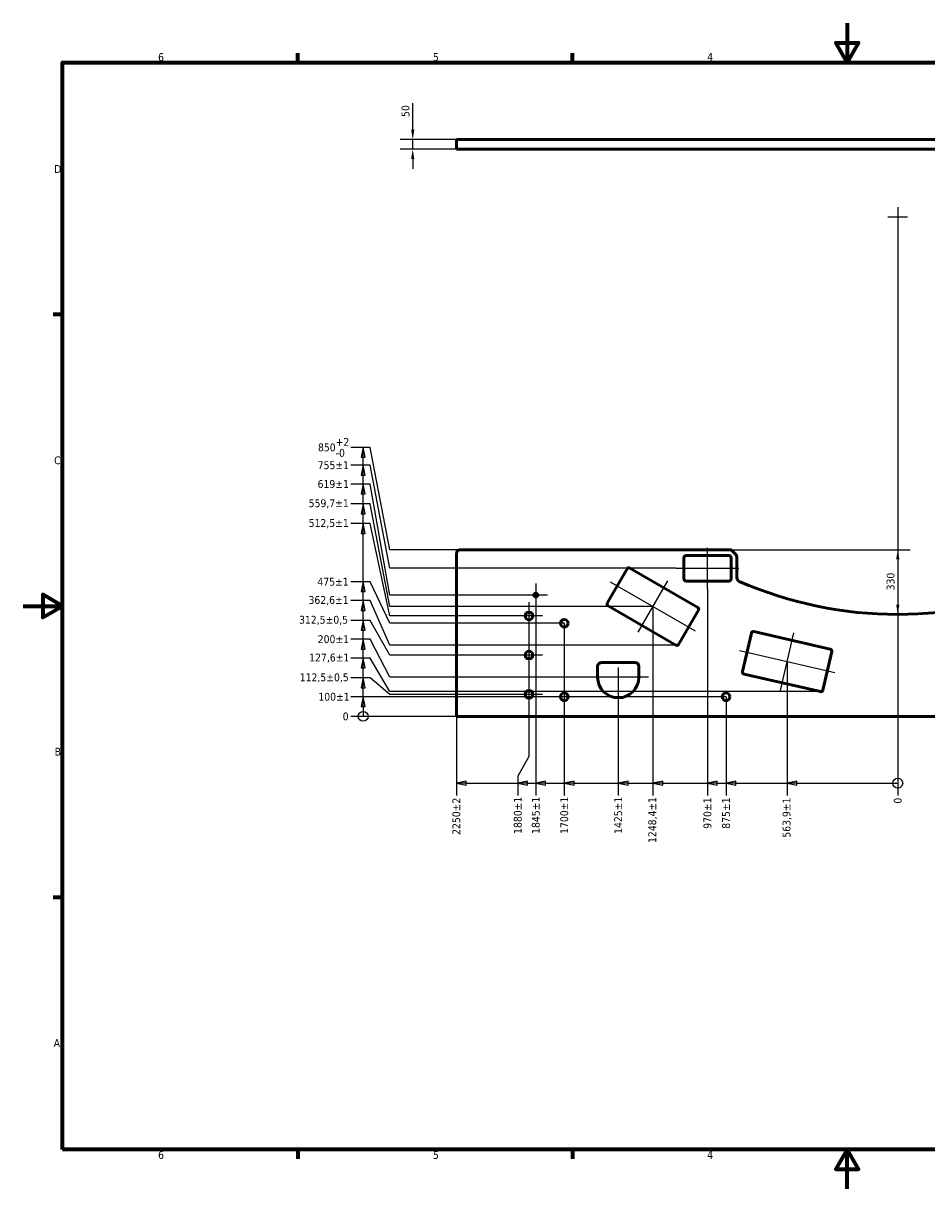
# Model space of a CAD drawing. Header units: millimetres. Extents: x 0 to 8400, y 0 to 5940.
# Tile 1 of 2: x 0 to 4605, y 0 to 5940. Entities that reach past the tile are written whole.
import ezdxf

# ---------------------------------------------------------------- set-up
doc = ezdxf.new("R2010")
doc.units = ezdxf.units.MM
doc.header["$LTSCALE"] = 20
for name, color, linetype, lineweight in [('Border (ISO)', 7, 'Continuous', 70), ('Center Mark (ISO)', 7, 'Continuous', 25), ('Centerline (ISO)', 7, 'Continuous', 25), ('Dimension (ISO)', 7, 'Continuous', 25), ('Visible (ISO)', 7, 'Continuous', 50)]:
    doc.layers.add(name, color=color, linetype=linetype, lineweight=lineweight)
doc.styles.add('Label Text (ISO)', font='tahoma.ttf')
doc.styles.add('Note Text (ISO)', font='tahoma.ttf')
doc.dimstyles.new('Default (ISO)', dxfattribs={"dimscale": 20, "dimtxt": 2, "dimasz": 2.5, "dimexe": 3.175, "dimexo": 0, "dimgap": 0.762, "dimtad": 1, "dimrnd": 1e-08, "dimtxsty": 'Note Text (ISO)', "dimcen": 0.09, "dimdle": 10, "dimclrd": 256, "dimclre": 256, "dimclrt": 256, "dimazin": 2, "dimtfac": 1, "dimtmove": 0, "dimatfit": 3, "dimfxl": 1, "dimtolj": 1, "dimtzin": 0, "dimlwd": -1, "dimlwe": -1, "dimarcsym": 0})

# ---------------------------------------------------------------- blocks, each defined once
blk = doc.blocks.new('Borders Default Border')
at = {"layer": 'Border (ISO)'}
for p, q in [((70, 287), (70, 289.4)), ((140, 287), (140, 289.4)), ((10, 222.75), (7.6, 222.75)), ((10, 74.25), (7.6, 74.25)), ((70, 10), (70, 7.6)), ((140, 10), (140, 7.6))]:
    blk.add_line(p, q, dxfattribs=at)
at = {"layer": 'Border (ISO)', "flags": 128}
for points in [[(210, 297), (210, 287), (207.11, 292), (212.89, 292), (210, 287)], [(10, 10), (10, 287), (410, 287), (410, 10), (10, 10)], [(0, 148.5), (10, 148.5), (5, 151.39), (5, 145.61), (10, 148.5)], [(210, 0), (210, 10), (207.11, 5), (212.89, 5), (210, 10)]]:
    blk.add_lwpolyline(points, dxfattribs=at)
at = {"layer": 'Border (ISO)', "char_height": 2, "attachment_point": 7, "style": 'Label Text (ISO)'}
for s, insert in [('6', (34.36, 287.36)), ('5', (104.41, 287.36)), ('4', (174.3, 287.4)), ('D', (7.87, 258.87)), ('C', (7.86, 184.59)), ('B', (7.99, 110.37)), ('A', (7.75, 36.12)), ('6', (34.36, 7.56)), ('5', (104.41, 7.56)), ('4', (174.3, 7.6))]:
    blk.add_mtext(s, dxfattribs=dict(at, insert=insert))
blk = doc.blocks.new('*D6')
at = {"layer": 'Defpoints', "color": 0, "transparency": 16777216}
for p in [(2207.8, 5347.7), (1985.2, 5297.7), (2207.8, 5297.7)]:
    blk.add_point(p, dxfattribs=at)
at = {"layer": 'Dimension (ISO)', "transparency": 16777216}
for p, q in [((1985.2, 5397.7), (1985.2, 5532.7)), ((2207.8, 5347.7), (1921.7, 5347.7)), ((1985.2, 5297.7), (1985.2, 5347.7)), ((2207.8, 5297.7), (1921.7, 5297.7)), ((1985.2, 5247.7), (1985.2, 5197.7))]:
    blk.add_line(p, q, dxfattribs=at)
for points in [[(1976.9, 5397.7), (1993.6, 5397.7), (1985.2, 5347.7)], [(1976.9, 5247.7), (1993.6, 5247.7), (1985.2, 5297.7)]]:
    blk.add_solid(points, dxfattribs=at)
at = {"layer": 'Dimension (ISO)', "transparency": 16777216, "insert": (1928.3, 5463), "char_height": 40, "attachment_point": 1, "rotation": 90, "style": 'Note Text (ISO)'}
blk.add_mtext('\\A1;50', dxfattribs=at)
blk = doc.blocks.new('*D7')
at = {"layer": 'Defpoints', "color": 0, "transparency": 16777216}
for p in [(1669, 2407.1), (2207.8, 2407.1), (2207.8, 2407.1)]:
    blk.add_point(p, dxfattribs=at)
at = {"layer": 'Dimension (ISO)', "transparency": 16777216}
blk.add_line((2207.8, 2407.1), (1669, 2407.1), dxfattribs=at)
at = {"layer": 'Dimension (ISO)', "transparency": 16777216, "insert": (1628.2, 2407.1), "char_height": 40, "attachment_point": 4, "style": 'Note Text (ISO)'}
blk.add_mtext('\\A1;0', dxfattribs=at)
blk = doc.blocks.new('*D8')
at = {"layer": 'Defpoints', "color": 0, "transparency": 16777216}
for p in [(1669, 2603.3), (2577.8, 2519.6), (2207.8, 2407.1)]:
    blk.add_point(p, dxfattribs=at)
at = {"layer": 'Dimension (ISO)', "transparency": 16777216}
for p, q in [((1769, 2603.3), (1669, 2603.3)), ((1869, 2519.6), (1769, 2603.3)), ((2577.8, 2519.6), (1869, 2519.6))]:
    blk.add_line(p, q, dxfattribs=at)
at = {"layer": 'Dimension (ISO)', "transparency": 16777216, "insert": (1409.2, 2603.3), "char_height": 40, "attachment_point": 4, "style": 'Note Text (ISO)'}
blk.add_mtext('\\A1;112,5±0,5', dxfattribs=at)
blk = doc.blocks.new('*D9')
at = {"layer": 'Defpoints', "color": 0, "transparency": 16777216}
for p in [(1669, 2800.4), (3032.8, 2607.1), (2207.8, 2407.1)]:
    blk.add_point(p, dxfattribs=at)
at = {"layer": 'Dimension (ISO)', "transparency": 16777216}
for p, q in [((1769, 2800.4), (1669, 2800.4)), ((1869, 2607.1), (1769, 2800.4)), ((3032.8, 2607.1), (1869, 2607.1))]:
    blk.add_line(p, q, dxfattribs=at)
at = {"layer": 'Dimension (ISO)', "transparency": 16777216, "insert": (1501, 2800.4), "char_height": 40, "attachment_point": 4, "style": 'Note Text (ISO)'}
blk.add_mtext('\\A1;200±1', dxfattribs=at)
blk = doc.blocks.new('*D10')
at = {"layer": 'Defpoints', "color": 0, "transparency": 16777216}
for p in [(1669, 2896.6), (2577.8, 2719.6), (2207.8, 2407.1)]:
    blk.add_point(p, dxfattribs=at)
at = {"layer": 'Dimension (ISO)', "transparency": 16777216}
for p, q in [((1769, 2896.6), (1669, 2896.6)), ((1869, 2719.6), (1769, 2896.6)), ((2577.8, 2719.6), (1869, 2719.6))]:
    blk.add_line(p, q, dxfattribs=at)
at = {"layer": 'Dimension (ISO)', "transparency": 16777216, "insert": (1405.7, 2896.6), "char_height": 40, "attachment_point": 4, "style": 'Note Text (ISO)'}
blk.add_mtext('\\A1;312,5±0,5', dxfattribs=at)
blk = doc.blocks.new('*D11')
at = {"layer": 'Defpoints', "color": 0, "transparency": 16777216}
for p in [(1669, 3389.8), (2577.8, 2919.6), (2207.8, 2407.1)]:
    blk.add_point(p, dxfattribs=at)
at = {"layer": 'Dimension (ISO)', "transparency": 16777216}
for p, q in [((1769, 3389.8), (1669, 3389.8)), ((1869, 2919.6), (1769, 3389.8)), ((2577.8, 2919.6), (1869, 2919.6))]:
    blk.add_line(p, q, dxfattribs=at)
at = {"layer": 'Dimension (ISO)', "transparency": 16777216, "insert": (1454.7, 3389.8), "char_height": 40, "attachment_point": 4, "style": 'Note Text (ISO)'}
blk.add_mtext('\\A1;512,5±1', dxfattribs=at)
blk = doc.blocks.new('*D12')
at = {"layer": 'Defpoints', "color": 0, "transparency": 16777216}
for p in [(1669, 3490.6), (3209.4, 2966.8), (2207.8, 2407.1)]:
    blk.add_point(p, dxfattribs=at)
at = {"layer": 'Dimension (ISO)', "transparency": 16777216}
for p, q in [((1769, 3490.6), (1669, 3490.6)), ((1869, 2966.8), (1769, 3490.6)), ((3209.4, 2966.8), (1869, 2966.8))]:
    blk.add_line(p, q, dxfattribs=at)
at = {"layer": 'Dimension (ISO)', "transparency": 16777216, "insert": (1454.7, 3490.6), "char_height": 40, "attachment_point": 4, "style": 'Note Text (ISO)'}
blk.add_mtext('\\A1;559,7±1', dxfattribs=at)
blk = doc.blocks.new('*D13')
at = {"layer": 'Defpoints', "color": 0, "transparency": 16777216}
for p in [(1669, 3778.6), (2227.8, 3257.1), (2207.8, 2407.1)]:
    blk.add_point(p, dxfattribs=at)
at = {"layer": 'Dimension (ISO)', "transparency": 16777216}
for p, q in [((1769, 3778.6), (1669, 3778.6)), ((1869, 3257.1), (1769, 3778.6)), ((2227.8, 3257.1), (1869, 3257.1))]:
    blk.add_line(p, q, dxfattribs=at)
at = {"layer": 'Dimension (ISO)', "transparency": 16777216, "insert": (1502.2, 3778.6), "char_height": 40, "attachment_point": 4, "style": 'Note Text (ISO)'}
blk.add_mtext('\\A1;850\\S+2^ -0;', dxfattribs=at)
blk = doc.blocks.new('*D14')
at = {"layer": 'Defpoints', "color": 0, "transparency": 16777216}
for p in [(1669, 2997.4), (3334.7, 2769.7), (2207.8, 2407.1)]:
    blk.add_point(p, dxfattribs=at)
at = {"layer": 'Dimension (ISO)', "transparency": 16777216}
for p, q in [((1769, 2997.4), (1669, 2997.4)), ((1869, 2769.7), (1769, 2997.4)), ((3334.7, 2769.7), (1869, 2769.7))]:
    blk.add_line(p, q, dxfattribs=at)
at = {"layer": 'Dimension (ISO)', "transparency": 16777216, "insert": (1454, 2997.4), "char_height": 40, "attachment_point": 4, "style": 'Note Text (ISO)'}
blk.add_mtext('\\A1;362,6±1', dxfattribs=at)
blk = doc.blocks.new('*D15')
at = {"layer": 'Defpoints', "color": 0, "transparency": 16777216}
for p in [(1669, 2704.1), (4071.3, 2534.7), (2207.8, 2407.1)]:
    blk.add_point(p, dxfattribs=at)
at = {"layer": 'Dimension (ISO)', "transparency": 16777216}
for p, q in [((1769, 2704.1), (1669, 2704.1)), ((1869, 2534.7), (1769, 2704.1)), ((4071.3, 2534.7), (1869, 2534.7))]:
    blk.add_line(p, q, dxfattribs=at)
at = {"layer": 'Dimension (ISO)', "transparency": 16777216, "insert": (1457.4, 2704.1), "char_height": 40, "attachment_point": 4, "style": 'Note Text (ISO)'}
blk.add_mtext('\\A1;127,6±1', dxfattribs=at)
blk = doc.blocks.new('*D16')
at = {"layer": 'Defpoints', "color": 0, "transparency": 16777216}
for p in [(1669, 3687.3), (3327.8, 3162.1), (2207.8, 2407.1)]:
    blk.add_point(p, dxfattribs=at)
at = {"layer": 'Dimension (ISO)', "transparency": 16777216}
for p, q in [((1769, 3687.3), (1669, 3687.3)), ((1869, 3162.1), (1769, 3687.3)), ((3327.8, 3162.1), (1869, 3162.1))]:
    blk.add_line(p, q, dxfattribs=at)
at = {"layer": 'Dimension (ISO)', "transparency": 16777216, "insert": (1500.7, 3687.3), "char_height": 40, "attachment_point": 4, "style": 'Note Text (ISO)'}
blk.add_mtext('\\A1;755±1', dxfattribs=at)
blk = doc.blocks.new('*D17')
at = {"layer": 'Defpoints', "color": 0, "transparency": 16777216}
for p in [(1669, 2507.1), (3582.8, 2507.1), (2207.8, 2407.1)]:
    blk.add_point(p, dxfattribs=at)
at = {"layer": 'Dimension (ISO)', "transparency": 16777216}
blk.add_line((3582.8, 2507.1), (1669, 2507.1), dxfattribs=at)
at = {"layer": 'Dimension (ISO)', "transparency": 16777216, "insert": (1504.1, 2507.1), "char_height": 40, "attachment_point": 4, "style": 'Note Text (ISO)'}
blk.add_mtext('\\A1;100±1', dxfattribs=at)
blk = doc.blocks.new('*D18')
at = {"layer": 'Defpoints', "color": 0, "transparency": 16777216}
for p in [(1669, 3093.2), (2757.8, 2882.1), (2207.8, 2407.1)]:
    blk.add_point(p, dxfattribs=at)
at = {"layer": 'Dimension (ISO)', "transparency": 16777216}
for p, q in [((1769, 3093.2), (1669, 3093.2)), ((1869, 2882.1), (1769, 3093.2)), ((2757.8, 2882.1), (1869, 2882.1))]:
    blk.add_line(p, q, dxfattribs=at)
at = {"layer": 'Dimension (ISO)', "transparency": 16777216, "insert": (1499.1, 3093.2), "char_height": 40, "attachment_point": 4, "style": 'Note Text (ISO)'}
blk.add_mtext('\\A1;475±1', dxfattribs=at)
blk = doc.blocks.new('*D19')
at = {"layer": 'Defpoints', "color": 0, "transparency": 16777216}
for p in [(1669, 3591.4), (2612.8, 3025.8), (2207.8, 2407.1)]:
    blk.add_point(p, dxfattribs=at)
at = {"layer": 'Dimension (ISO)', "transparency": 16777216}
for p, q in [((1769, 3591.4), (1669, 3591.4)), ((1869, 3025.8), (1769, 3591.4)), ((2612.8, 3025.8), (1869, 3025.8))]:
    blk.add_line(p, q, dxfattribs=at)
at = {"layer": 'Dimension (ISO)', "transparency": 16777216, "insert": (1500.3, 3591.4), "char_height": 40, "attachment_point": 4, "style": 'Note Text (ISO)'}
blk.add_mtext('\\A1;619±1', dxfattribs=at)
blk = doc.blocks.new('2dTransSymbol3')
at = {"layer": 'Dimension (ISO)'}
for p, q in [((86.63, 188.93), (86.13, 186.43)), ((86.63, 186.43), (86.63, 188.93)), ((87.13, 186.43), (86.63, 188.93)), ((86.13, 186.43), (87.13, 186.43)), ((86.63, 184.36), (86.13, 181.86)), ((86.63, 184.36), (86.63, 186.43)), ((86.63, 181.86), (86.63, 184.36)), ((87.13, 181.86), (86.63, 184.36)), ((86.13, 181.86), (87.13, 181.86)), ((86.63, 179.57), (86.63, 181.86)), ((86.63, 179.57), (86.13, 177.07)), ((86.63, 177.07), (86.63, 179.57)), ((87.13, 177.07), (86.63, 179.57)), ((86.13, 177.07), (87.13, 177.07)), ((86.63, 174.53), (86.63, 177.07)), ((86.63, 174.53), (86.13, 172.03)), ((86.63, 172.03), (86.63, 174.53)), ((87.13, 172.03), (86.63, 174.53)), ((86.13, 172.03), (87.13, 172.03)), ((86.63, 169.49), (86.13, 166.99)), ((86.63, 169.49), (86.63, 172.03)), ((86.63, 166.99), (86.63, 169.49)), ((87.13, 166.99), (86.63, 169.49)), ((86.13, 166.99), (87.13, 166.99)), ((86.63, 154.66), (86.63, 166.99)), ((86.63, 154.66), (86.13, 152.16)), ((86.63, 152.16), (86.63, 154.66)), ((87.13, 152.16), (86.63, 154.66)), ((86.13, 152.16), (87.13, 152.16)), ((86.63, 149.87), (86.63, 152.16)), ((86.63, 149.87), (86.13, 147.37)), ((86.63, 147.37), (86.63, 149.87)), ((87.13, 147.37), (86.63, 149.87)), ((86.13, 147.37), (87.13, 147.37)), ((86.63, 144.83), (86.63, 147.37)), ((86.63, 144.83), (86.13, 142.33)), ((86.63, 142.33), (86.63, 144.83)), ((87.13, 142.33), (86.63, 144.83)), ((86.13, 142.33), (87.13, 142.33)), ((86.63, 140.02), (86.13, 137.52)), ((86.63, 140.02), (86.63, 142.33)), ((86.63, 137.52), (86.63, 140.02)), ((87.13, 137.52), (86.63, 140.02)), ((86.13, 137.52), (87.13, 137.52)), ((86.63, 135.21), (86.63, 137.52)), ((86.63, 135.21), (86.13, 132.71)), ((86.63, 132.71), (86.63, 135.21)), ((87.13, 132.71), (86.63, 135.21)), ((86.13, 132.71), (87.13, 132.71)), ((86.63, 130.17), (86.63, 132.71)), ((86.63, 130.17), (86.13, 127.67)), ((86.63, 127.67), (86.63, 130.17)), ((87.13, 127.67), (86.63, 130.17)), ((86.13, 127.67), (87.13, 127.67)), ((86.63, 125.36), (86.13, 122.86)), ((86.63, 125.36), (86.63, 127.67)), ((86.63, 122.86), (86.63, 125.36)), ((87.13, 122.86), (86.63, 125.36)), ((86.13, 122.86), (87.13, 122.86)), ((86.63, 122.86), (86.63, 120.36))]:
    blk.add_line(p, q, dxfattribs=at)
at = {"layer": 'Dimension (ISO)', "flags": 128}
for points in [[(87.13, 186.43), (86.63, 188.93), (86.13, 186.43), (87.13, 186.43)], [(87.13, 181.86), (86.63, 184.36), (86.13, 181.86), (87.13, 181.86)], [(87.13, 177.07), (86.63, 179.57), (86.13, 177.07), (87.13, 177.07)], [(87.13, 172.03), (86.63, 174.53), (86.13, 172.03), (87.13, 172.03)], [(87.13, 166.99), (86.63, 169.49), (86.13, 166.99), (87.13, 166.99)], [(87.13, 152.16), (86.63, 154.66), (86.13, 152.16), (87.13, 152.16)], [(87.13, 147.37), (86.63, 149.87), (86.13, 147.37), (87.13, 147.37)], [(87.13, 142.33), (86.63, 144.83), (86.13, 142.33), (87.13, 142.33)], [(87.13, 137.52), (86.63, 140.02), (86.13, 137.52), (87.13, 137.52)], [(87.13, 132.71), (86.63, 135.21), (86.13, 132.71), (87.13, 132.71)], [(87.13, 127.67), (86.63, 130.17), (86.13, 127.67), (87.13, 127.67)], [(87.13, 122.86), (86.63, 125.36), (86.13, 122.86), (87.13, 122.86)]]:
    blk.add_lwpolyline(points, dxfattribs=at)
at = {"layer": 'Dimension (ISO)'}
blk.add_circle((86.63, 120.36), 1.25, dxfattribs=at)
for points in [[(87.13, 186.43), (86.63, 188.93), (86.13, 186.43), (87.13, 186.43)], [(87.13, 181.86), (86.63, 184.36), (86.13, 181.86), (87.13, 181.86)], [(87.13, 177.07), (86.63, 179.57), (86.13, 177.07), (87.13, 177.07)], [(87.13, 172.03), (86.63, 174.53), (86.13, 172.03), (87.13, 172.03)], [(87.13, 166.99), (86.63, 169.49), (86.13, 166.99), (87.13, 166.99)], [(87.13, 152.16), (86.63, 154.66), (86.13, 152.16), (87.13, 152.16)], [(87.13, 147.37), (86.63, 149.87), (86.13, 147.37), (87.13, 147.37)], [(87.13, 142.33), (86.63, 144.83), (86.13, 142.33), (87.13, 142.33)], [(87.13, 137.52), (86.63, 140.02), (86.13, 137.52), (87.13, 137.52)], [(87.13, 132.71), (86.63, 135.21), (86.13, 132.71), (87.13, 132.71)], [(87.13, 127.67), (86.63, 130.17), (86.13, 127.67), (87.13, 127.67)], [(87.13, 122.86), (86.63, 125.36), (86.13, 122.86), (87.13, 122.86)]]:
    blk.add_solid(points, dxfattribs=at)
blk = doc.blocks.new('*D23')
at = {"layer": 'Defpoints', "color": 0, "transparency": 16777216}
for p in [(4457.8, 3287.1), (4457.8, 3287.1), (4457.8, 2003.5)]:
    blk.add_point(p, dxfattribs=at)
at = {"layer": 'Dimension (ISO)', "transparency": 16777216}
blk.add_line((4457.8, 3287.1), (4457.8, 2003.5), dxfattribs=at)
at = {"layer": 'Dimension (ISO)', "transparency": 16777216, "insert": (4457.8, 1962.7), "char_height": 40, "attachment_point": 4, "rotation": 90, "style": 'Note Text (ISO)'}
blk.add_mtext('\\A1;0', dxfattribs=at)
blk = doc.blocks.new('*D24')
at = {"layer": 'Defpoints', "color": 0, "transparency": 16777216}
for p in [(4457.8, 3287.1), (3032.8, 2607.1), (3032.8, 2003.5)]:
    blk.add_point(p, dxfattribs=at)
at = {"layer": 'Dimension (ISO)', "transparency": 16777216}
blk.add_line((3032.8, 2607.1), (3032.8, 2003.5), dxfattribs=at)
at = {"layer": 'Dimension (ISO)', "transparency": 16777216, "insert": (3032.8, 1808.6), "char_height": 40, "attachment_point": 4, "rotation": 90, "style": 'Note Text (ISO)'}
blk.add_mtext('\\A1;1425±1', dxfattribs=at)
blk = doc.blocks.new('*D25')
at = {"layer": 'Defpoints', "color": 0, "transparency": 16777216}
for p in [(4457.8, 3287.1), (2577.8, 2919.6), (2521, 2003.5)]:
    blk.add_point(p, dxfattribs=at)
at = {"layer": 'Dimension (ISO)', "transparency": 16777216}
for p, q in [((2577.8, 2919.6), (2577.8, 2203.5)), ((2577.8, 2203.5), (2521, 2103.5)), ((2521, 2103.5), (2521, 2003.5))]:
    blk.add_line(p, q, dxfattribs=at)
at = {"layer": 'Dimension (ISO)', "transparency": 16777216, "insert": (2521, 1808.6), "char_height": 40, "attachment_point": 4, "rotation": 90, "style": 'Note Text (ISO)'}
blk.add_mtext('\\A1;1880±1', dxfattribs=at)
blk = doc.blocks.new('*D26')
at = {"layer": 'Defpoints', "color": 0, "transparency": 16777216}
for p in [(4457.8, 3287.1), (2207.8, 2407.1), (2207.8, 2003.5)]:
    blk.add_point(p, dxfattribs=at)
at = {"layer": 'Dimension (ISO)', "transparency": 16777216}
blk.add_line((2207.8, 2407.1), (2207.8, 2003.5), dxfattribs=at)
at = {"layer": 'Dimension (ISO)', "transparency": 16777216, "insert": (2207.8, 1803.4), "char_height": 40, "attachment_point": 4, "rotation": 90, "style": 'Note Text (ISO)'}
blk.add_mtext('\\A1;2250±2', dxfattribs=at)
blk = doc.blocks.new('*D27')
at = {"layer": 'Defpoints', "color": 0, "transparency": 16777216}
for p in [(4457.8, 3287.1), (3893.9, 2686.6), (3893.9, 2003.5)]:
    blk.add_point(p, dxfattribs=at)
at = {"layer": 'Dimension (ISO)', "transparency": 16777216}
blk.add_line((3893.9, 2686.6), (3893.9, 2003.5), dxfattribs=at)
at = {"layer": 'Dimension (ISO)', "transparency": 16777216, "insert": (3893.9, 1789.2), "char_height": 40, "attachment_point": 4, "rotation": 90, "style": 'Note Text (ISO)'}
blk.add_mtext('\\A1;563,9±1', dxfattribs=at)
blk = doc.blocks.new('*D28')
at = {"layer": 'Defpoints', "color": 0, "transparency": 16777216}
for p in [(4457.8, 3287.1), (3209.4, 2966.8), (3209.4, 2003.5)]:
    blk.add_point(p, dxfattribs=at)
at = {"layer": 'Dimension (ISO)', "transparency": 16777216}
blk.add_line((3209.4, 2966.8), (3209.4, 2003.5), dxfattribs=at)
at = {"layer": 'Dimension (ISO)', "transparency": 16777216, "insert": (3209.4, 1761.9), "char_height": 40, "attachment_point": 4, "rotation": 90, "style": 'Note Text (ISO)'}
blk.add_mtext('\\A1;1248,4±1', dxfattribs=at)
blk = doc.blocks.new('*D29')
at = {"layer": 'Defpoints', "color": 0, "transparency": 16777216}
for p in [(4457.8, 3287.1), (3487.8, 3057.1), (3487.8, 2003.5)]:
    blk.add_point(p, dxfattribs=at)
at = {"layer": 'Dimension (ISO)', "transparency": 16777216}
blk.add_line((3487.8, 3057.1), (3487.8, 2003.5), dxfattribs=at)
at = {"layer": 'Dimension (ISO)', "transparency": 16777216, "insert": (3487.8, 1834.4), "char_height": 40, "attachment_point": 4, "rotation": 90, "style": 'Note Text (ISO)'}
blk.add_mtext('\\A1;970±1', dxfattribs=at)
blk = doc.blocks.new('*D30')
at = {"layer": 'Defpoints', "color": 0, "transparency": 16777216}
for p in [(4457.8, 3287.1), (3582.8, 2507.1), (3582.8, 2003.5)]:
    blk.add_point(p, dxfattribs=at)
at = {"layer": 'Dimension (ISO)', "transparency": 16777216}
blk.add_line((3582.8, 2507.1), (3582.8, 2003.5), dxfattribs=at)
at = {"layer": 'Dimension (ISO)', "transparency": 16777216, "insert": (3582.8, 1834.5), "char_height": 40, "attachment_point": 4, "rotation": 90, "style": 'Note Text (ISO)'}
blk.add_mtext('\\A1;875±1', dxfattribs=at)
blk = doc.blocks.new('*D31')
at = {"layer": 'Defpoints', "color": 0, "transparency": 16777216}
for p in [(4457.8, 3287.1), (2757.8, 2882.1), (2757.8, 2003.5)]:
    blk.add_point(p, dxfattribs=at)
at = {"layer": 'Dimension (ISO)', "transparency": 16777216}
blk.add_line((2757.8, 2882.1), (2757.8, 2003.5), dxfattribs=at)
at = {"layer": 'Dimension (ISO)', "transparency": 16777216, "insert": (2757.8, 1808.6), "char_height": 40, "attachment_point": 4, "rotation": 90, "style": 'Note Text (ISO)'}
blk.add_mtext('\\A1;1700±1', dxfattribs=at)
blk = doc.blocks.new('*D32')
at = {"layer": 'Defpoints', "color": 0, "transparency": 16777216}
for p in [(4457.8, 3287.1), (2612.8, 3025.8), (2612.8, 2003.5)]:
    blk.add_point(p, dxfattribs=at)
at = {"layer": 'Dimension (ISO)', "transparency": 16777216}
blk.add_line((2612.8, 3025.8), (2612.8, 2003.5), dxfattribs=at)
at = {"layer": 'Dimension (ISO)', "transparency": 16777216, "insert": (2612.8, 1808.6), "char_height": 40, "attachment_point": 4, "rotation": 90, "style": 'Note Text (ISO)'}
blk.add_mtext('\\A1;1845±1', dxfattribs=at)
blk = doc.blocks.new('2dTransSymbol4')
at = {"layer": 'Dimension (ISO)'}
for p, q in [((112.89, 103.85), (110.39, 103.35)), ((112.89, 103.35), (110.39, 103.35)), ((110.39, 103.35), (112.89, 102.85)), ((112.89, 102.85), (112.89, 103.85)), ((112.89, 103.35), (126.05, 103.35)), ((128.55, 103.85), (126.05, 103.35)), ((128.55, 103.35), (126.05, 103.35)), ((126.05, 103.35), (128.55, 102.85)), ((128.55, 102.85), (128.55, 103.85)), ((128.55, 103.35), (130.64, 103.35)), ((133.14, 103.85), (130.64, 103.35)), ((133.14, 103.35), (130.64, 103.35)), ((130.64, 103.35), (133.14, 102.85)), ((133.14, 102.85), (133.14, 103.85)), ((133.14, 103.35), (137.89, 103.35)), ((140.39, 103.85), (137.89, 103.35)), ((140.39, 103.35), (137.89, 103.35)), ((137.89, 103.35), (140.39, 102.85)), ((140.39, 102.85), (140.39, 103.85)), ((140.39, 103.35), (151.64, 103.35)), ((154.14, 103.85), (151.64, 103.35)), ((154.14, 103.35), (151.64, 103.35)), ((151.64, 103.35), (154.14, 102.85)), ((154.14, 102.85), (154.14, 103.85)), ((154.14, 103.35), (160.47, 103.35)), ((162.97, 103.85), (160.47, 103.35)), ((162.97, 103.35), (160.47, 103.35)), ((160.47, 103.35), (162.97, 102.85)), ((162.97, 102.85), (162.97, 103.85)), ((162.97, 103.35), (174.39, 103.35)), ((176.89, 103.85), (174.39, 103.35)), ((176.89, 103.35), (174.39, 103.35)), ((174.39, 103.35), (176.89, 102.85)), ((176.89, 102.85), (176.89, 103.85)), ((176.89, 103.35), (179.14, 103.35)), ((181.64, 103.85), (179.14, 103.35)), ((181.64, 103.35), (179.14, 103.35)), ((179.14, 103.35), (181.64, 102.85)), ((181.64, 102.85), (181.64, 103.85)), ((181.64, 103.35), (194.69, 103.35)), ((197.19, 103.85), (194.69, 103.35)), ((197.19, 103.35), (194.69, 103.35)), ((194.69, 103.35), (197.19, 102.85)), ((197.19, 102.85), (197.19, 103.85)), ((197.19, 103.35), (220.39, 103.35)), ((220.39, 103.35), (222.89, 103.35))]:
    blk.add_line(p, q, dxfattribs=at)
at = {"layer": 'Dimension (ISO)', "flags": 128}
for points in [[(112.89, 103.85), (110.39, 103.35), (112.89, 102.85), (112.89, 103.85)], [(128.55, 103.85), (126.05, 103.35), (128.55, 102.85), (128.55, 103.85)], [(133.14, 103.85), (130.64, 103.35), (133.14, 102.85), (133.14, 103.85)], [(140.39, 103.85), (137.89, 103.35), (140.39, 102.85), (140.39, 103.85)], [(154.14, 103.85), (151.64, 103.35), (154.14, 102.85), (154.14, 103.85)], [(162.97, 103.85), (160.47, 103.35), (162.97, 102.85), (162.97, 103.85)], [(176.89, 103.85), (174.39, 103.35), (176.89, 102.85), (176.89, 103.85)], [(181.64, 103.85), (179.14, 103.35), (181.64, 102.85), (181.64, 103.85)], [(197.19, 103.85), (194.69, 103.35), (197.19, 102.85), (197.19, 103.85)]]:
    blk.add_lwpolyline(points, dxfattribs=at)
at = {"layer": 'Dimension (ISO)'}
blk.add_circle((222.89, 103.35), 1.25, dxfattribs=at)
for points in [[(112.89, 103.85), (110.39, 103.35), (112.89, 102.85), (112.89, 103.85)], [(128.55, 103.85), (126.05, 103.35), (128.55, 102.85), (128.55, 103.85)], [(133.14, 103.85), (130.64, 103.35), (133.14, 102.85), (133.14, 103.85)], [(140.39, 103.85), (137.89, 103.35), (140.39, 102.85), (140.39, 103.85)], [(154.14, 103.85), (151.64, 103.35), (154.14, 102.85), (154.14, 103.85)], [(162.97, 103.85), (160.47, 103.35), (162.97, 102.85), (162.97, 103.85)], [(176.89, 103.85), (174.39, 103.35), (176.89, 102.85), (176.89, 103.85)], [(181.64, 103.85), (179.14, 103.35), (181.64, 102.85), (181.64, 103.85)], [(197.19, 103.85), (194.69, 103.35), (197.19, 102.85), (197.19, 103.85)]]:
    blk.add_solid(points, dxfattribs=at)
blk = doc.blocks.new('*D34')
at = {"layer": 'Defpoints', "color": 0, "transparency": 16777216}
for p in [(3599.5, 3257.1), (4457.8, 2927.1), (4457.8, 2927.1)]:
    blk.add_point(p, dxfattribs=at)
at = {"layer": 'Dimension (ISO)', "transparency": 16777216}
for p, q in [((3599.5, 3257.1), (4521.3, 3257.1)), ((4457.8, 3207.1), (4457.8, 2977.1)), ((4457.8, 2927.1), (4521.3, 2927.1))]:
    blk.add_line(p, q, dxfattribs=at)
for points in [[(4449.5, 3207.1), (4466.1, 3207.1), (4457.8, 3257.1)], [(4449.5, 2977.1), (4466.1, 2977.1), (4457.8, 2927.1)]]:
    blk.add_solid(points, dxfattribs=at)
at = {"layer": 'Dimension (ISO)', "transparency": 16777216, "insert": (4400.9, 3049.5), "char_height": 40, "attachment_point": 1, "rotation": 90, "style": 'Note Text (ISO)'}
blk.add_mtext('\\A1;330', dxfattribs=at)

msp = doc.modelspace()

# ---------------------------------------------------------------- linework, layer by layer
at = {"layer": 'Center Mark (ISO)', "linetype": 'Continuous'}
for p, q in [((4457.776, 5002.115), (4457.776, 2877.115)), ((4507.776, 4952.115), (4407.776, 4952.115)), ((2612.776, 3085.26), (2612.776, 2966.26)), ((2672.276, 3025.76), (2553.276, 3025.76)), ((2577.776, 2989.115), (2577.776, 2850.115)), ((2647.276, 2919.615), (2508.276, 2919.615)), ((2577.776, 2789.115), (2577.776, 2650.115)), ((2647.276, 2719.615), (2508.276, 2719.615)), ((3032.776, 2657.115), (3032.776, 2452.115)), ((2577.776, 2589.115), (2577.776, 2450.115)), ((3187.776, 2607.115), (2877.776, 2607.115)), ((2647.276, 2519.615), (2508.276, 2519.615))]:
    msp.add_line(p, q, dxfattribs=at)
at = {"layer": 'Centerline (ISO)', "linetype": 'Continuous'}
for p, q in [((3487.776, 3057.115), (3487.776, 3267.115)), ((4457.776, 3287.115), (4457.776, 2357.115)), ((3327.776, 3162.115), (3647.776, 3162.115)), ((3425.894, 2841.844), (2992.882, 3091.844)), ((3133.888, 2836.074), (3284.888, 3097.614)), ((3859.898, 2539.42), (3927.833, 2833.68)), ((3650.273, 2742.788), (4137.458, 2630.312))]:
    msp.add_line(p, q, dxfattribs=at)
at = {"layer": 'Visible (ISO)'}
for p, q in [((2207.776, 5347.721), (6707.776, 5347.721)), ((2207.776, 5297.721), (2207.776, 5347.721)), ((6707.776, 5297.721), (2207.776, 5297.721)), ((2207.776, 3237.115), (2207.776, 2407.115)), ((3599.491, 3257.115), (2227.776, 3257.115)), ((3367.776, 3107.115), (3367.776, 3217.115)), ((3377.776, 3227.115), (3597.776, 3227.115)), ((3607.776, 3217.115), (3607.776, 3107.115)), ((3613.634, 3251.257), (3631.918, 3232.973)), ((3637.776, 3218.83), (3637.776, 3113.63)), ((2977.023, 2984.375), (3078.023, 3159.312)), ((3091.683, 3162.972), (3438.093, 2962.972)), ((3597.776, 3097.115), (3377.776, 3097.115)), ((3327.093, 2770.715), (2980.683, 2970.715)), ((3441.753, 2949.312), (3340.753, 2774.375)), ((3666.527, 2635.379), (3711.968, 2832.201)), ((3723.961, 2839.695), (4113.709, 2749.715)), ((4121.203, 2737.722), (4075.763, 2540.899)), ((2947.776, 2682.115), (3117.776, 2682.115)), ((2927.776, 2607.115), (2927.776, 2662.115)), ((3137.776, 2662.115), (3137.776, 2607.115)), ((4063.77, 2533.405), (3674.022, 2623.385)), ((2207.776, 2407.115), (6707.776, 2407.115))]:
    msp.add_line(p, q, dxfattribs=at)
for centre, radius in [((2612.776, 3025.76), 9.5), ((2577.776, 2919.615), 19.5), ((2757.776, 2882.115), 19.5), ((2577.776, 2719.615), 19.5), ((2577.776, 2519.615), 19.5), ((2757.776, 2507.115), 19.5), ((3582.776, 2507.115), 19.5)]:
    msp.add_circle(centre, radius, dxfattribs=at)
for centre, radius, start, end in [((2227.776, 3237.115), 20, 90, 180), ((3377.776, 3217.115), 10, 90, 180), ((3597.776, 3217.115), 10, 0, 90), ((3599.491, 3237.115), 20, 45, 90), ((3617.776, 3218.83), 20, 0, 45), ((3086.683, 3154.312), 10, 60, 150), ((3377.776, 3107.115), 10, 180, 270), ((3597.776, 3107.115), 10, 270, 0), ((3657.776, 3113.63), 20, 180, 246.4841657), ((4457.776, 4952.115), 2025, 246.4841657, 293.5158343), ((2985.683, 2979.375), 10, 150, 240), ((3433.093, 2954.312), 10, 330, 60), ((3721.711, 2829.952), 10, 77, 167), ((3332.093, 2779.375), 10, 240, 330), ((4111.459, 2739.971), 10, 347, 77), ((2947.776, 2662.115), 20, 90, 180), ((3117.776, 2662.115), 20, 0, 90), ((3676.271, 2633.129), 10, 167, 257), ((3032.776, 2607.115), 105, 180, 0), ((4066.019, 2543.149), 10, 257, 347)]:
    msp.add_arc(centre, radius, start, end, dxfattribs=at)

# ---------------------------------------------------------------- block references
at = {"xscale": 20, "yscale": 20, "zscale": 20}
msp.add_blockref('Borders Default Border', (0, 0), dxfattribs=at)
at = {"layer": 'Dimension (ISO)', "xscale": 20, "yscale": 20, "zscale": 20}
for name in ['2dTransSymbol3', '2dTransSymbol4']:
    msp.add_blockref(name, (0, 0), dxfattribs=at)

# ---------------------------------------------------------------- dimensions: what is measured, and where the dimension line sits
at = {"layer": 'Dimension (ISO)'}
for base, p1, p2, angle, override, picture, middle in [((1985.219, 5297.721), (2207.776, 5347.721), (2207.776, 5297.721), 270, {"dimgap": 0.762, "dimdec": 2, "dimtol": 0, "dimlim": 0, "dimtp": 0, "dimtm": 0, "dimtdec": 2, "dimtofl": 1, "dimatfit": 1}, '*D6', (1985.219, 5490.214)), ((4457.789, 2927.115), (3599.491, 3257.115), (4457.776, 2927.115), 90, {"dimgap": 0.762, "dimdec": 2, "dimtol": 0, "dimlim": 0, "dimtp": 0, "dimtm": 0, "dimtdec": 2, "dimtofl": 0, "dimatfit": 1}, '*D34', (4457.789, 3092.115))]:
    dim = msp.add_linear_dim(base=base, p1=p1, p2=p2, angle=angle, dimstyle='Default (ISO)', override=override, dxfattribs=at)
    dim.commit()
    dim.dimension.update_dxf_attribs({"geometry": picture, "text_midpoint": middle, "dimtype": 160})
for feature_location, offset, dtype, origin, override, picture, middle in [((2227.776, 3257.115), (-558.776, 521.475), 0, (2207.776, 2407.115), {"dimgap": 0.762, "dimtad": 0, "dimdec": 2, "dimtol": 1, "dimlim": 0, "dimtp": 2, "dimtm": 1e-09, "dimtdec": 0}, '*D13', (1577.991, 3778.59)), ((3327.776, 3162.115), (-1658.776, 525.146), 0, (2207.776, 2407.115), {"dimgap": 0.762, "dimtad": 0, "dimdec": 0, "dimtol": 1, "dimlim": 0, "dimtp": 1, "dimtm": 1, "dimtdec": 0}, '*D16', (1577.239, 3687.261)), ((2612.776, 3025.76), (-943.776, 565.649), 0, (2207.776, 2407.115), {"dimgap": 0.762, "dimtad": 0, "dimdec": 0, "dimtol": 1, "dimlim": 0, "dimtp": 0.5, "dimtm": 0.5, "dimtdec": 0}, '*D19', (1577.051, 3591.41)), ((3209.388, 2966.844), (-1540.388, 523.739), 0, (2207.776, 2407.115), {"dimgap": 0.762, "dimtad": 0, "dimdec": 1, "dimtol": 1, "dimlim": 0, "dimtp": 1, "dimtm": 1, "dimtdec": 0}, '*D12', (1554.23, 3490.583)), ((2577.776, 2919.615), (-908.776, 470.174), 0, (2207.776, 2407.115), {"dimgap": 0.762, "dimtad": 0, "dimdec": 2, "dimtol": 1, "dimlim": 0, "dimtp": 1, "dimtm": 1, "dimtdec": 0}, '*D11', (1554.23, 3389.789)), ((2207.776, 2407.115), (0, -403.619), 1, (4457.776, 3287.115), {"dimgap": 0.762, "dimtad": 0, "dimdec": 1, "dimtol": 1, "dimlim": 0, "dimtp": 2, "dimtm": 2, "dimtdec": 0}, '*D26', (2207.776, 1895.831)), ((2577.776, 2919.615), (-56.815, -916.119), 1, (4457.776, 3287.115), {"dimgap": 0.762, "dimtad": 0, "dimdec": 1, "dimtol": 1, "dimlim": 0, "dimtp": 1, "dimtm": 1, "dimtdec": 0}, '*D25', (2520.96, 1898.423)), ((2612.776, 3025.76), (0, -1022.265), 1, (4457.776, 3287.115), {"dimgap": 0.762, "dimtad": 0, "dimdec": 2, "dimtol": 1, "dimlim": 0, "dimtp": 1, "dimtm": 1, "dimtdec": 0}, '*D32', (2612.776, 1898.423)), ((2757.776, 2882.115), (0, -878.619), 1, (4457.776, 3287.115), {"dimgap": 0.762, "dimtad": 0, "dimdec": 2, "dimtol": 1, "dimlim": 0, "dimtp": 1, "dimtm": 1, "dimtdec": 0}, '*D31', (2757.776, 1898.423)), ((3032.776, 2607.115), (0, -603.619), 1, (4457.776, 3287.115), {"dimgap": 0.762, "dimtad": 0, "dimdec": 2, "dimtol": 1, "dimlim": 0, "dimtp": 1, "dimtm": 1, "dimtdec": 0}, '*D24', (3032.776, 1898.423)), ((3209.388, 2966.844), (0, -963.348), 1, (4457.776, 3287.115), {"dimgap": 0.762, "dimtad": 0, "dimdec": 1, "dimtol": 1, "dimlim": 0, "dimtp": 1, "dimtm": 1, "dimtdec": 0}, '*D28', (3209.388, 1875.079)), ((3487.776, 3057.115), (0, -1053.619), 1, (4457.776, 3287.115), {"dimgap": 0.762, "dimtad": 0, "dimdec": 1, "dimtol": 1, "dimlim": 0, "dimtp": 1, "dimtm": 1, "dimtdec": 0}, '*D29', (3487.776, 1911.304)), ((3582.776, 2507.115), (0, -503.619), 1, (4457.776, 3287.115), {"dimgap": 0.762, "dimtad": 0, "dimdec": 2, "dimtol": 1, "dimlim": 0, "dimtp": 1, "dimtm": 1, "dimtdec": 0}, '*D30', (3582.776, 1911.398)), ((3893.865, 2686.55), (0, -683.055), 1, (4457.776, 3287.115), {"dimgap": 0.762, "dimtad": 0, "dimdec": 1, "dimtol": 1, "dimlim": 0, "dimtp": 1, "dimtm": 1, "dimtdec": 0}, '*D27', (3893.865, 1888.726)), ((4457.775660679, 3287.114737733), (0, -1283.619299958), 1, (4457.775660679, 3287.114737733), {"dimgap": 0.762, "dimtad": 0, "dimdec": 2, "dimtol": 0, "dimlim": 0, "dimtp": 0, "dimtm": 0, "dimtdec": 2}, '*D23', (4457.775660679, 1975.468332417)), ((2757.776, 2882.115), (-1088.776, 211.11), 0, (2207.776, 2407.115), {"dimgap": 0.762, "dimtad": 0, "dimdec": 2, "dimtol": 1, "dimlim": 0, "dimtp": 1, "dimtm": 1, "dimtdec": 0}, '*D18', (1576.447, 3093.225)), ((3334.681, 2769.716), (-1665.681, 227.691), 0, (2207.776, 2407.115), {"dimgap": 0.762, "dimtad": 0, "dimdec": 2, "dimtol": 1, "dimlim": 0, "dimtp": 1, "dimtm": 1, "dimtdec": 0}, '*D14', (1553.868, 2997.406)), ((2577.776, 2719.615), (-908.776, 176.998), 0, (2207.776, 2407.115), {"dimgap": 0.762, "dimtad": 0, "dimdec": 2, "dimtol": 1, "dimlim": 0, "dimtp": 0.5, "dimtm": 0.5, "dimtdec": 1}, '*D10', (1529.731, 2896.612)), ((3032.776, 2607.115), (-1363.776, 193.258), 0, (2207.776, 2407.115), {"dimgap": 0.762, "dimtad": 0, "dimdec": 2, "dimtol": 1, "dimlim": 0, "dimtp": 1, "dimtm": 1, "dimtdec": 0}, '*D9', (1577.373, 2800.372)), ((4071.318, 2534.668), (-2402.318, 169.464), 0, (2207.776, 2407.115), {"dimgap": 0.762, "dimtad": 0, "dimdec": 1, "dimtol": 1, "dimlim": 0, "dimtp": 1, "dimtm": 1, "dimtdec": 0}, '*D15', (1555.6, 2704.133)), ((2577.776, 2519.615), (-908.776, 83.724), 0, (2207.776, 2407.115), {"dimgap": 0.762, "dimtad": 0, "dimdec": 1, "dimtol": 1, "dimlim": 0, "dimtp": 0.5, "dimtm": 0.5, "dimtdec": 1}, '*D8', (1531.463, 2603.338)), ((3582.776, 2507.115), (-1913.776, 0), 0, (2207.776, 2407.115), {"dimgap": 0.762, "dimtad": 0, "dimdec": 2, "dimtol": 1, "dimlim": 0, "dimtp": 1, "dimtm": 1, "dimtdec": 0}, '*D17', (1578.945, 2507.115)), ((2207.775660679, 2407.114737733), (-538.775511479, 0), 0, (2207.775660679, 2407.114737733), {"dimgap": 0.762, "dimtad": 0, "dimdec": 2, "dimtol": 0, "dimlim": 0, "dimtp": 0, "dimtm": 0, "dimtdec": 2}, '*D7', (1640.973043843, 2407.114737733))]:
    dim = msp.add_ordinate_dim(feature_location=feature_location, offset=offset, dtype=dtype, origin=origin, dimstyle='Default (ISO)', override=override, dxfattribs=at)
    dim.commit()
    dim.dimension.update_dxf_attribs({"geometry": picture, "text_midpoint": middle})

doc.saveas('drawing.dxf')
